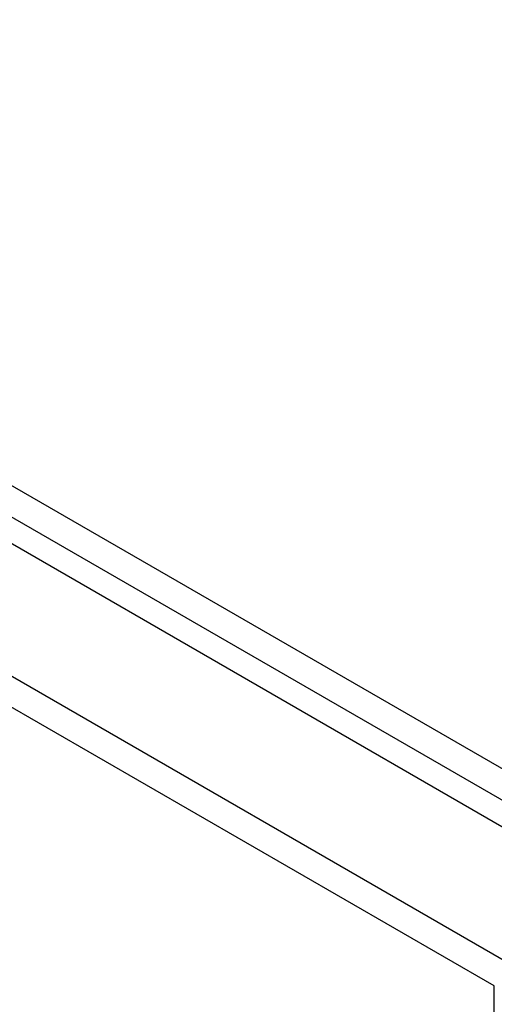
# Model space of a CAD drawing. Header units: inches. Extents: x 25 to 627, y 68 to 290.
# Tile 191 of 250: x 572.9 to 575.34, y 259.32 to 264.39. Entities that reach past the tile are written whole.
import ezdxf

# ---------------------------------------------------------------- set-up
doc = ezdxf.new("R2010")
doc.units = ezdxf.units.IN
doc.header["$MEASUREMENT"] = 0
doc.layers.add('Visible Edges(ANSI)', color=7, linetype='Continuous', lineweight=25)
doc.layers.add('Visible Tangent Edges(ANSI)', color=7, linetype='Continuous', lineweight=25)

msp = doc.modelspace()

# ---------------------------------------------------------------- linework, layer by layer
at = {"layer": 'Visible Edges(ANSI)'}
msp.add_line((533.857, 284.211), (576.0041, 259.8773), dxfattribs=at)
at = {"layer": 'Visible Tangent Edges(ANSI)'}
for p, q in [((576.2749, 260.0189), (533.9885, 284.4329)), ((533.9185, 284.3117), (576.2049, 259.8976)), ((533.2666, 283.8701), (575.4137, 259.5364)), ((575.3437, 259.4152), (533.1966, 283.7488)), ((575.3437, 233.5159), (575.3437, 259.4152))]:
    msp.add_line(p, q, dxfattribs=at)

doc.saveas('drawing.dxf')
